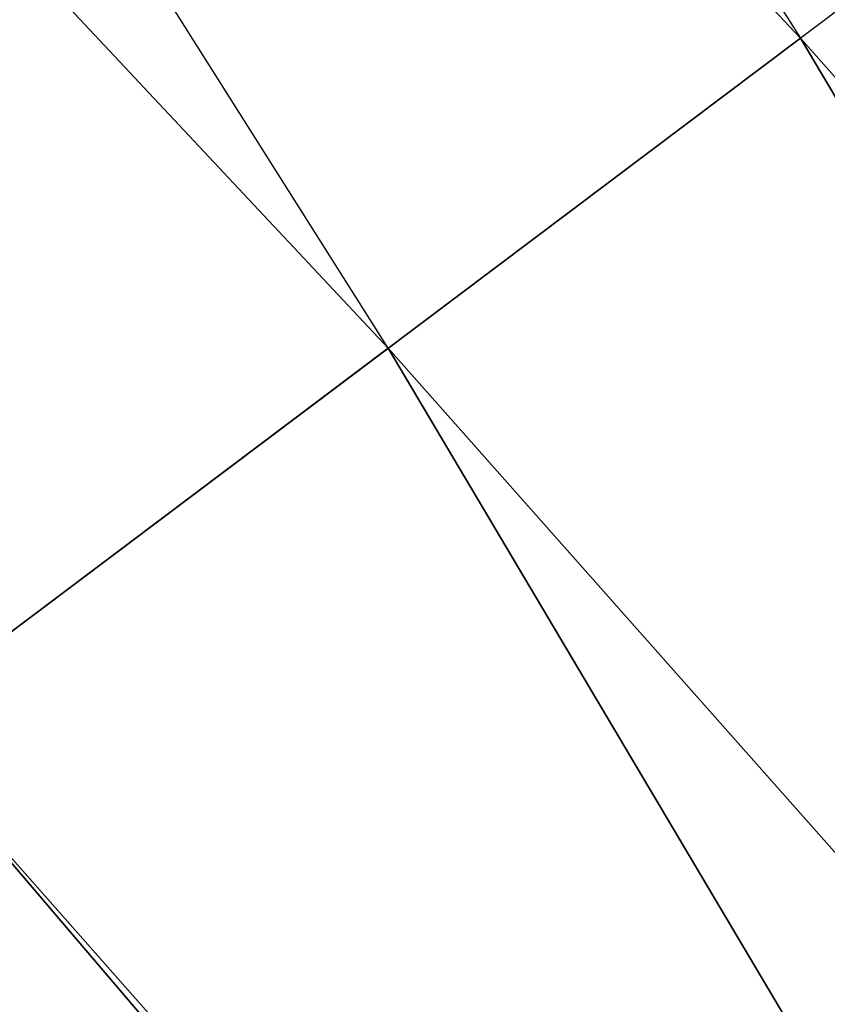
# Model space of a CAD drawing. Header units: millimetres. Extents: x -4 to 636, y -4 to 636.
# Tile 234 of 256: x 68.26 to 69.93, y 129.03 to 131.06. Entities that reach past the tile are written whole.
import ezdxf

# ---------------------------------------------------------------- set-up
doc = ezdxf.new("R2010")
doc.units = ezdxf.units.MM
doc.header["$LTSCALE"] = 25.4
doc.layers.get('0').update_dxf_attribs({"true_color": 0xff5454})

# ---------------------------------------------------------------- blocks, each defined once
blk = doc.blocks.new('AGNES-ROUND-LED-8210-8206-8188-8185.STL')
at = {"color": 7, "true_color": 0xffffff}
mesh = blk.add_polyface(dxfattribs=at)
corners = [(41.32607650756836, 171.7885589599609, 1.12706458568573), (71.85265350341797, 132.5082702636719, 7.496549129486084), (67.99739837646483, 129.6112213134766, 1.12706458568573), (45.59612274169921, 174.0296478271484, 7.496549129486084)]
mesh.append_faces([[corners[k] for k in face] for face in [(0, 1, 2), (1, 0, 3)]], dxfattribs={"vtx0": -1, "color": 7})
mesh = blk.add_polyface(dxfattribs=at)
corners = [(34.8079490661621, 168.3675842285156, -10.80038452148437), (69.87370300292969, 131.0211791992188, 1.835853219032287), (62.11244964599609, 125.188980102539, -10.80038452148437), (43.40425109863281, 172.8792572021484, 1.835853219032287)]
mesh.append_faces([[corners[k] for k in face] for face in [(0, 1, 2), (1, 0, 3)]], dxfattribs={"vtx0": -1, "color": 7})
mesh = blk.add_polyface(dxfattribs=at)
corners = [(69.02333831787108, 130.3821716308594, 1.835853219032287), (33.86610794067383, 167.8732452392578, -10.80038452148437), (61.26206970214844, 124.5499572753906, -10.80038452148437), (42.4623794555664, 172.3849334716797, 1.835853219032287)]
mesh.append_faces([[corners[k] for k in face] for face in [(0, 1, 2), (1, 0, 3)]], dxfattribs={"vtx0": -1, "color": 7})
mesh = blk.add_polyface(dxfattribs=at)
corners = [(69.87370300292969, 131.0211791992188, 1.835853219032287), (95.9897003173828, 86.94947052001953, -10.80038452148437), (62.11244964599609, 125.188980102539, -10.80038452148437), (102.7148971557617, 93.95113372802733, 1.835853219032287)]
mesh.append_faces([[corners[k] for k in face] for face in [(0, 1, 2), (1, 0, 3)]], dxfattribs={"vtx0": -1, "color": 7})
mesh = blk.add_polyface(dxfattribs=at)
corners = [(95.25283813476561, 86.18232727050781, -10.80038452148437), (69.02333831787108, 130.3821716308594, 1.835853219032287), (61.26206970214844, 124.5499572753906, -10.80038452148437), (101.9780349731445, 93.18399047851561, 1.835853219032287)]
mesh.append_faces([[corners[k] for k in face] for face in [(0, 1, 2), (1, 0, 3)]], dxfattribs={"vtx0": -1, "color": 7})
mesh = blk.add_polyface(dxfattribs=at)
corners = [(67.99739837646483, 129.6112213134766, 1.12706458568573), (100.479736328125, 91.6240997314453, 0.08899755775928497), (67.2942123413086, 129.0828094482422, 0.08899755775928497), (101.0890579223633, 92.25846862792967, 1.12706458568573)]
mesh.append_faces([[corners[k] for k in face] for face in [(0, 1, 2), (1, 0, 3)]], dxfattribs={"vtx0": -1, "color": 7})

msp = doc.modelspace()

# ---------------------------------------------------------------- block references
at = {"color": 0}
msp.add_blockref('AGNES-ROUND-LED-8210-8206-8188-8185.STL', (0, 0), dxfattribs=at)

doc.saveas('drawing.dxf')
